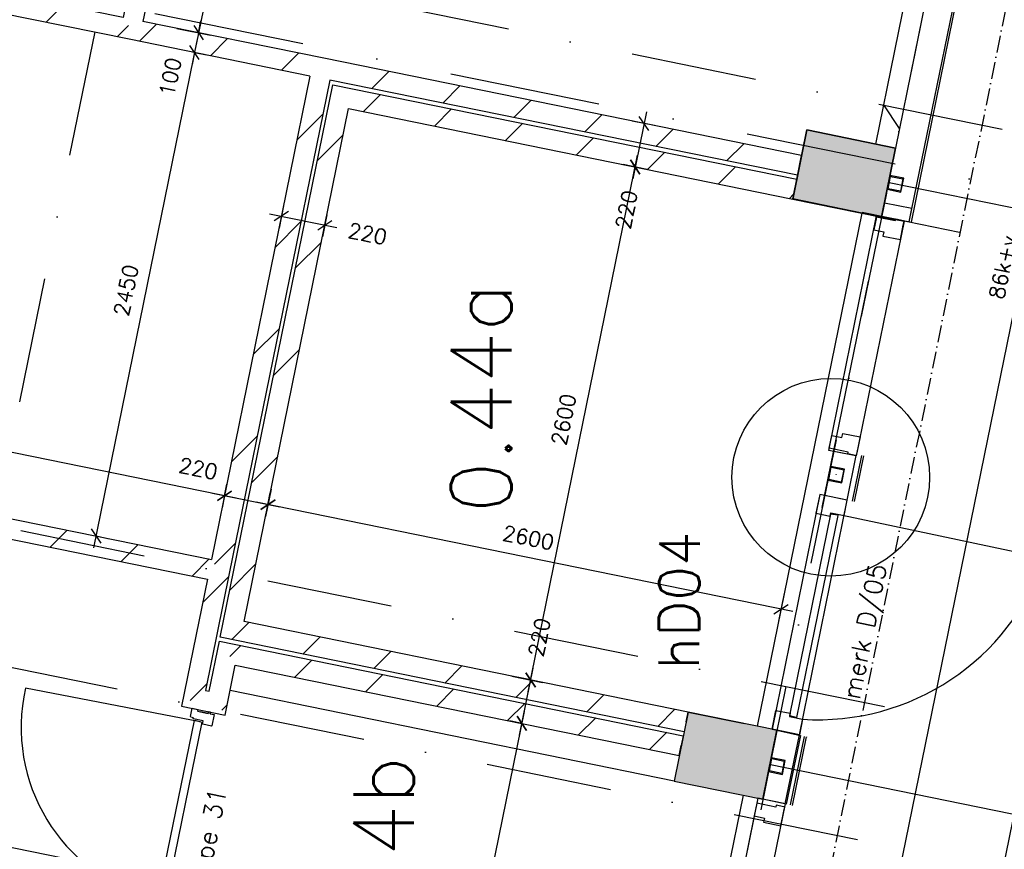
# Model space of a CAD drawing. Extents: x -33344 to 2055880, y -64816 to 121260.
# Tile 23 of 132: x 25347 to 30235, y 20539 to 24659. Entities that reach past the tile are written whole.
import ezdxf
from ezdxf.enums import TextEntityAlignment as Align

# ---------------------------------------------------------------- set-up
doc = ezdxf.new("R2010")
doc.units = 0
doc.header["$LTSCALE"] = 50
doc.header["$MEASUREMENT"] = 0
doc.header["$PDMODE"] = 3
doc.header["$PDSIZE"] = 0.1
for name, pattern in [('DASHDOT', [1, 0.5, -0.25, 0, -0.25]), ('DASHED', [0.75, 0.5, -0.25]), ('DD1', [2.66667, 1.66667, -0.5, 0, -0.5]), ('STRAM_0WT$1$DASHDOT', [25, 12.5, -6.25, 0, -6.25])]:
    doc.linetypes.add(name, pattern=pattern)
doc.layers.get('0').update_dxf_attribs({"linetype": 'CONTINUOUS'})
doc.layers.get('DEFPOINTS').update_dxf_attribs({"linetype": 'CONTINUOUS'})
for name, color, linetype in [('_BRANDCOMPART', 6, 'DASHDOT'), ('_DETAILNUMMERS', 4, 'CONTINUOUS'), ('_DETAILNUMMERSTEKST', 4, 'CONTINUOUS'), ('A--A22--_F123-', 9, 'CONTINUOUS'), ('A--A28--_F-2--', 7, 'CONTINUOUS'), ('A--A28--_F123-', 9, 'CONTINUOUS'), ('A--L21--', 3, 'CONTINUOUS'), ('A--L21A2_ISOLATIE', 1, 'CONTINUOUS'), ('A--L22--', 3, 'CONTINUOUS'), ('A--L22--_F-2--', 7, 'CONTINUOUS'), ('A--L28--', 7, 'CONTINUOUS'), ('A--L28--_F-2--', 7, 'CONTINUOUS'), ('A--L28--_F12--', 7, 'CONTINUOUS'), ('A--L31--', 2, 'CONTINUOUS'), ('A--L31--_F123-', 7, 'CONTINUOUS'), ('A--L32--', 7, 'CONTINUOUS'), ('A--L32--_F123-', 1, 'CONTINUOUS'), ('A--M$1A-_F123-', 1, 'CONTINUOUS'), ('A--M1$A-_F123-', 1, 'CONTINUOUS'), ('A--T$1A-_F123-_RN', 4, 'CONTINUOUS'), ('ATFA_B2--_ONDERH_25MM', 2, 'CONTINUOUS'), ('STRAM_0WT$0$A--L$7A-_STRA0', 1, 'STRAM_0WT$1$DASHDOT'), ('STRAM_0WT$1$A--T$7A8-_STRA', 8, 'STRAM_0WT$1$DASHDOT'), ('TEKSTKOZIJNMERK', 2, 'CONTINUOUS'), ('X--LR---_CP', 7, 'CONTINUOUS'), ('XREF', 7, 'CONTINUOUS')]:
    doc.layers.add(name, color=color, linetype=linetype)
doc.styles.add('ALFA-0_25', font='ROMANS')
doc.styles.add('B-01', font='SIMPLEX.SHX', dxfattribs={"width": 0.8, "height": 4.5})
doc.styles.add('HIEMSTRA', font='romans.shx')
doc.dimstyles.new('1OP2', dxfattribs={"dimscale": 30, "dimtxt": 2.5, "dimasz": 2, "dimexe": 2, "dimexo": 0, "dimgap": 2, "dimtad": 1, "dimdec": 0, "dimzin": 0, "dimtxsty": 'HIEMSTRA', "dimblk1": 'OBLIQUE', "dimblk2": 'OBLIQUE', "dimsah": 1, "dimcen": -3, "dimdle": 2, "dimclrd": 2, "dimclre": 2, "dimclrt": 3, "dimazin": 3, "dimtfac": 1, "dimtdec": 0, "dimtofl": 0, "dimtmove": 0, "dimatfit": 3, "dimtvp": 0.833333, "dimtolj": 1, "dimtzin": 0})
doc.dimstyles.new('STANDARD$0', dxfattribs={"dimscale": 30, "dimtxt": 2.5, "dimasz": 2, "dimexe": 2, "dimexo": 0, "dimgap": 2, "dimtad": 1, "dimdec": 0, "dimzin": 0, "dimtxsty": 'ALFA-0_25', "dimblk1": 'OBLIQUE', "dimblk2": 'OBLIQUE', "dimsah": 1, "dimcen": -3, "dimdle": 2, "dimclrd": 1, "dimclre": 1, "dimclrt": 2, "dimazin": 3, "dimtfac": 0.666667, "dimtofl": 0, "dimtmove": 0, "dimatfit": 3, "dimtvp": 0.833333, "dimtolj": 1, "dimtzin": 0})

# ---------------------------------------------------------------- blocks, each defined once
blk = doc.blocks.new('STRAM_0WT')
at = {"layer": 'STRAM_0WT$0$A--L$7A-_STRA0'}
for p, q in [((-45395.005, -8133.713), (-65209.382, -4097.495)), ((-45978.842, -10999.853), (-65793.219, -6963.635)), ((-46113.574, -11661.27), (-65845.637, -7641.82))]:
    blk.add_line(p, q, dxfattribs=at)
at = {"layer": 'STRAM_0WT$1$A--T$7A8-_STRA', "color": 8}
for p, q in [((-47404.652, 4600.571), (-56073.829, -37957.669)), ((-43474.365, 3799.966), (-52138.464, -38733.347))]:
    blk.add_line(p, q, dxfattribs=at)
blk = doc.blocks.new('_OBLIQUE')
at = {"color": 0, "linetype": 'BYBLOCK'}
blk.add_line((-0.5, -0.5), (0.5, 0.5), dxfattribs=at)
blk = doc.blocks.new('*D857')
at = {"layer": 'A--M1$A-_F123-', "color": 1}
for p, q in [((26595.1, 22328.1), (26567.3, 22191.8)), ((29185.7, 21719.7), (26520.5, 22262.6)), ((29142.7, 21809.2), (29115, 21672.8))]:
    blk.add_line(p, q, dxfattribs=at)
at = {"layer": 'DEFPOINTS', "color": 0}
for p in [(26595.1, 22328.1), (26579.3, 22250.6), (29142.7, 21809.2)]:
    blk.add_point(p, dxfattribs=at)
at = {"layer": 'A--M1$A-_F123-', "color": 1, "xscale": 60, "yscale": 60, "zscale": 60}
for p, rotation in [((26579.3, 22250.6), 168.486290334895), ((29126.9, 21731.6), 348.486290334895)]:
    blk.add_blockref('_OBLIQUE', p, dxfattribs=dict(at, rotation=rotation))
at = {"layer": 'A--M1$A-_F123-', "color": 2, "insert": (27872.6, 22086.6), "char_height": 75, "attachment_point": 5, "rotation": 348.4863, "style": 'ALFA-0_25'}
blk.add_mtext('\\A1;2600', dxfattribs=at)
blk = doc.blocks.new('*D858')
at = {"layer": 'A--M1$A-_F123-', "color": 1}
for p, q in [((27871.8, 21321.6), (28414.7, 23986.8)), ((28309.3, 23947.1), (28461.5, 23916.1)), ((27790.3, 21399.4), (27942.5, 21368.4))]:
    blk.add_line(p, q, dxfattribs=at)
at = {"layer": 'DEFPOINTS', "color": 0}
for p in [(28309.3, 23947.1), (28402.7, 23928), (27790.3, 21399.4)]:
    blk.add_point(p, dxfattribs=at)
at = {"layer": 'A--M1$A-_F123-', "color": 1, "xscale": 60, "yscale": 60, "zscale": 60}
for p, rotation in [((28402.7, 23928), 78.486290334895), ((27883.7, 21380.4), 258.486290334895)]:
    blk.add_blockref('_OBLIQUE', p, dxfattribs=dict(at, rotation=rotation))
at = {"layer": 'A--M1$A-_F123-', "color": 2, "insert": (28047.7, 22673.7), "char_height": 75, "attachment_point": 5, "rotation": 78.4863, "style": 'ALFA-0_25'}
blk.add_mtext('\\A1;2600', dxfattribs=at)
blk = doc.blocks.new('*D860')
at = {"layer": 'A--M1$A-_F123-', "color": 1}
for p, q in [((27851.8, 21223.6), (27466, 19329.7)), ((27839.8, 21164.8), (27781, 21176.8)), ((27478, 19388.4), (27419.2, 19400.4))]:
    blk.add_line(p, q, dxfattribs=at)
at = {"layer": 'DEFPOINTS', "color": 0}
for p in [(27839.8, 21164.8), (27478, 19388.4), (27478, 19388.4)]:
    blk.add_point(p, dxfattribs=at)
at = {"layer": 'A--M1$A-_F123-', "color": 1, "xscale": 60, "yscale": 60, "zscale": 60}
for p, rotation in [((27839.8, 21164.8), 78.48629033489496), ((27478, 19388.4), 258.486290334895)]:
    blk.add_blockref('_OBLIQUE', p, dxfattribs=dict(at, rotation=rotation))
at = {"layer": 'A--M1$A-_F123-', "color": 2, "insert": (27563.4, 20296.1), "char_height": 75, "attachment_point": 5, "rotation": 78.4863, "style": 'ALFA-0_25'}
blk.add_mtext('\\A1;1813', dxfattribs=at)
blk = doc.blocks.new('*D861')
at = {"layer": 'A--M1$A-_F123-', "color": 1}
for p, q in [((27827.8, 21106), (27895.7, 21439.1)), ((27883.7, 21380.4), (27824.9, 21392.3)), ((27839.8, 21164.8), (27898.6, 21152.8))]:
    blk.add_line(p, q, dxfattribs=at)
at = {"layer": 'DEFPOINTS', "color": 0}
for p in [(27883.7, 21380.4), (27883.7, 21380.4), (27839.8, 21164.8)]:
    blk.add_point(p, dxfattribs=at)
at = {"layer": 'A--M1$A-_F123-', "color": 1, "xscale": 60, "yscale": 60, "zscale": 60}
for p, rotation in [((27883.7, 21380.4), 78.486290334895), ((27839.8, 21164.8), 258.486290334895)]:
    blk.add_blockref('_OBLIQUE', p, dxfattribs=dict(at, rotation=rotation))
at = {"layer": 'A--M1$A-_F123-', "color": 2, "insert": (27926.9, 21592.4), "char_height": 75, "attachment_point": 5, "rotation": 78.4863, "style": 'ALFA-0_25'}
blk.add_mtext('\\A1;220', dxfattribs=at)
blk = doc.blocks.new('*D866')
at = {"layer": 'A--M1$A-_F123-', "color": 1}
for p, q in [((28458.6, 24202.4), (28390.7, 23869.2)), ((28497.9, 24133.2), (28387.8, 24155.6)), ((28454, 23917.6), (28343.9, 23940))]:
    blk.add_line(p, q, dxfattribs=at)
at = {"layer": 'DEFPOINTS', "color": 0}
for p in [(28497.9, 24133.2), (28402.7, 23928), (28454, 23917.6)]:
    blk.add_point(p, dxfattribs=at)
at = {"layer": 'A--M1$A-_F123-', "color": 1, "xscale": 60, "yscale": 60, "zscale": 60}
for p, rotation in [((28446.6, 24143.6), 78.48629033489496), ((28402.7, 23928), 258.486290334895)]:
    blk.add_blockref('_OBLIQUE', p, dxfattribs=dict(at, rotation=rotation))
at = {"layer": 'A--M1$A-_F123-', "color": 2, "insert": (28359.5, 23716), "char_height": 75, "attachment_point": 5, "rotation": 78.4863, "style": 'ALFA-0_25'}
blk.add_mtext('\\A1;220', dxfattribs=at)
blk = doc.blocks.new('*D867')
at = {"layer": 'A--M1$A-_F123-', "color": 1}
for p, q in [((26657, 23734.4), (26634.6, 23624.3)), ((26587.8, 23695.1), (26920.9, 23627.2)), ((26872.6, 23690.5), (26850.1, 23580.4))]:
    blk.add_line(p, q, dxfattribs=at)
at = {"layer": 'DEFPOINTS', "color": 0}
for p in [(26657, 23734.4), (26872.6, 23690.5), (26862.1, 23639.2)]:
    blk.add_point(p, dxfattribs=at)
at = {"layer": 'A--M1$A-_F123-', "color": 1, "xscale": 60, "yscale": 60, "zscale": 60}
for p, rotation in [((26646.6, 23683.1), 168.486290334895), ((26862.1, 23639.2), 348.486290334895)]:
    blk.add_blockref('_OBLIQUE', p, dxfattribs=dict(at, rotation=rotation))
at = {"layer": 'A--M1$A-_F123-', "color": 2, "insert": (27074.2, 23596), "char_height": 75, "attachment_point": 5, "rotation": 348.4863, "style": 'ALFA-0_25'}
blk.add_mtext('\\A1;220', dxfattribs=at)
blk = doc.blocks.new('BETON_KOLOM_NIEUW_350X450')
at = {"layer": 'A--A28--_F123-'}
blk.add_hatch(color=53, dxfattribs=at).paths.add_polyline_path([(174.3, 225), (174.3, -225), (-175.7, -225), (-175.7, 225)])
at = {"layer": 'A--L28--_F12--', "color": 3, "linetype": 'CONTINUOUS'}
blk.add_lwpolyline([(174.3, 225), (174.3, -225), (-175.7, -225), (-175.7, 225)], close=True, dxfattribs=at)
blk = doc.blocks.new('*D905')
at = {"layer": 'A--M$1A-_F123-', "color": 1, "linetype": 'CONTINUOUS'}
for p, q in [((29957.2, 19109.3), (31668.7, 27511.5)), ((31656.7, 27452.7), (31597.9, 27464.7)), ((29969.2, 19168.1), (29910.4, 19180.1))]:
    blk.add_line(p, q, dxfattribs=at)
at = {"layer": 'DEFPOINTS', "color": 0, "linetype": 'CONTINUOUS'}
for p in [(31656.7, 27452.7), (31656.7, 27452.7), (29969.2, 19168.1)]:
    blk.add_point(p, dxfattribs=at)
at = {"layer": 'A--M$1A-_F123-', "color": 1, "linetype": 'CONTINUOUS', "xscale": 60, "yscale": 60, "zscale": 60}
for p, rotation in [((31656.7, 27452.7), 78.48629033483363), ((29969.2, 19168.1), 258.4862903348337)]:
    blk.add_blockref('_OBLIQUE', p, dxfattribs=dict(at, rotation=rotation))
at = {"layer": 'A--M$1A-_F123-', "color": 2, "linetype": 'CONTINUOUS', "insert": (30717.4, 23329.9), "char_height": 75, "attachment_point": 5, "rotation": 78.4863, "style": 'ALFA-0_25'}
blk.add_mtext('\\A1;8455', dxfattribs=at)
blk = doc.blocks.new('*D906')
at = {"layer": 'A--M$1A-_F123-', "color": 1, "linetype": 'CONTINUOUS'}
for p, q in [((29467.2, 19209.1), (31178.8, 27611.3)), ((31166.8, 27552.5), (31108, 27564.5)), ((29479.2, 19267.9), (29420.4, 19279.9))]:
    blk.add_line(p, q, dxfattribs=at)
at = {"layer": 'DEFPOINTS', "color": 0, "linetype": 'CONTINUOUS'}
for p in [(31166.8, 27552.5), (31166.8, 27552.5), (29479.2, 19267.9)]:
    blk.add_point(p, dxfattribs=at)
at = {"layer": 'A--M$1A-_F123-', "color": 1, "linetype": 'CONTINUOUS', "xscale": 60, "yscale": 60, "zscale": 60}
for p, rotation in [((31166.8, 27552.5), 78.48629033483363), ((29479.2, 19267.9), 258.4862903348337)]:
    blk.add_blockref('_OBLIQUE', p, dxfattribs=dict(at, rotation=rotation))
at = {"layer": 'A--M$1A-_F123-', "color": 2, "linetype": 'CONTINUOUS', "insert": (30227.5, 23429.7), "char_height": 75, "attachment_point": 5, "rotation": 78.4863, "style": 'ALFA-0_25'}
blk.add_mtext('\\A1;86k+v', dxfattribs=at)
blk = doc.blocks.new('*D909')
at = {"layer": 'A--M$1A-_F123-', "color": 1, "linetype": 'CONTINUOUS'}
for p, q in [((27408.9, 1589.5), (33528.6, 31632.2)), ((33516.7, 31573.4), (33575.5, 31561.4)), ((27420.9, 1648.3), (27479.7, 1636.3))]:
    blk.add_line(p, q, dxfattribs=at)
at = {"layer": 'DEFPOINTS', "color": 0, "linetype": 'CONTINUOUS'}
for p in [(33516.7, 31573.4), (33516.7, 31573.4), (27420.9, 1648.3)]:
    blk.add_point(p, dxfattribs=at)
at = {"layer": 'A--M$1A-_F123-', "color": 1, "linetype": 'CONTINUOUS', "xscale": 60, "yscale": 60, "zscale": 60}
for p, rotation in [((33516.7, 31573.4), 78.48629033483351), ((27420.9, 1648.3), 258.4862903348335)]:
    blk.add_blockref('_OBLIQUE', p, dxfattribs=dict(at, rotation=rotation))
at = {"layer": 'A--M$1A-_F123-', "color": 2, "linetype": 'CONTINUOUS', "insert": (30373.2, 16630.3), "char_height": 75, "attachment_point": 5, "rotation": 78.4863, "style": 'ALFA-0_25'}
blk.add_mtext('\\A1;30540', dxfattribs=at)
blk = doc.blocks.new('*U1134')
at = {"layer": 'A--A22--_F123-', "linetype": 'CONTINUOUS'}
h = blk.add_hatch(dxfattribs=at)
h.set_pattern_fill('ALFALINE', color=256, scale=300, style=0)
h.set_pattern_definition([(45, (-24376.65, -22319.27), (-212.132, 212.132), [])])
h.paths.add_polyline_path([(0, 0), (10, 49), (1922.7, -340.6), (1961.7, -399.6), (1902.7, -438.6), (39, -59)])
at = {"layer": 'A--L22--_F-2--', "color": 3, "linetype": 'CONTINUOUS'}
for points in [[(10, 49), (10, 49), (1922.7, -340.6), (1922.7, -340.6)], [(39, -59), (39, -59), (1902.7, -438.6), (1902.7, -438.6)]]:
    blk.add_lwpolyline(points, dxfattribs=at)
blk = doc.blocks.new('*U1127')
at = {"layer": 'A--A22--_F123-', "linetype": 'CONTINUOUS'}
h = blk.add_hatch(dxfattribs=at)
h.set_pattern_fill('ALFALINE', color=256, scale=300, style=0)
h.set_pattern_definition([(45, (-29218.66, -23935.3), (-212.132, 212.132), [])])
h.paths.add_polyline_path([(0, 0), (-10, -49), (-2332.3, 424.1), (-2371.3, 483), (-2361.3, 532), (10, 49)])
at = {"layer": 'A--L22--_F-2--', "color": 3, "linetype": 'CONTINUOUS'}
for points in [[(0, 0), (10, 49), (-2361.3, 532), (-2361.3, 532)], [(0, 0), (-10, -49), (-2332.3, 424.1), (-2332.3, 424.1)]]:
    blk.add_lwpolyline(points, dxfattribs=at)
blk = doc.blocks.new('*U1126')
at = {"layer": 'A--A22--_F123-', "linetype": 'CONTINUOUS'}
h = blk.add_hatch(dxfattribs=at)
h.set_pattern_fill('ALFALINE', color=256, scale=300, style=0)
h.set_pattern_definition([(45, (-26338.36, -21919.67), (-212.132, 212.132), [])])
h.paths.add_polyline_path([(0, 0), (49, -10), (-69.5, -591.4), (-128.4, -630.5), (-187.4, -669.5), (-59, -39)])
at = {"layer": 'A--L22--_F-2--', "color": 3, "linetype": 'CONTINUOUS'}
for points in [[(-59, -39), (-59, -39), (-187.4, -669.5), (-187.4, -669.5)], [(49, -10), (49, -10), (-69.5, -591.4), (-69.5, -591.4)]]:
    blk.add_lwpolyline(points, dxfattribs=at)
blk = doc.blocks.new('*U1125')
at = {"layer": 'A--A22--_F123-', "linetype": 'CONTINUOUS'}
h = blk.add_hatch(dxfattribs=at)
h.set_pattern_fill('ALFALINE', color=256, scale=300, style=0)
h.set_pattern_definition([(45, (-26209.93, -21289.2), (-212.132, 212.132), [])])
h.paths.add_polyline_path([(0, 0), (-59, -39), (156.6, -82.9), (117.6, -24), (78.6, 35), (59, 39)])
at = {"layer": 'A--L22--_F-2--', "color": 3, "linetype": 'CONTINUOUS'}
for points in [[(59, 39), (59, 39), (78.6, 35), (78.6, 35)], [(-59, -39), (-59, -39), (156.6, -82.9), (156.6, -82.9)]]:
    blk.add_lwpolyline(points, dxfattribs=at)
blk = doc.blocks.new('*U1124')
at = {"layer": 'A--A22--_F123-', "linetype": 'CONTINUOUS'}
h = blk.add_hatch(dxfattribs=at)
h.set_pattern_fill('ALFALINE', color=256, scale=300, style=0)
h.set_pattern_definition([(45, (-26327.52, -21265.26), (-212.132, 212.132), [])])
h.paths.add_polyline_path([(0, 0), (39, -59), (89.6, 189.3), (50.6, 248.3), (11.6, 307.3), (-39, 59)])
at = {"layer": 'A--L22--_F-2--', "color": 3, "linetype": 'CONTINUOUS'}
for points in [[(-39, 59), (-39, 59), (11.6, 307.3), (11.6, 307.3)], [(39, -59), (39, -59), (89.6, 189.3), (89.6, 189.3)]]:
    blk.add_lwpolyline(points, dxfattribs=at)
blk = doc.blocks.new('*U1123')
at = {"layer": 'A--A22--_F123-', "linetype": 'CONTINUOUS'}
h = blk.add_hatch(dxfattribs=at)
h.set_pattern_fill('ALFALINE', color=256, scale=300, style=0)
h.set_pattern_definition([(45, (-26378.1, -21513.56), (-212.132, 212.132), [])])
h.paths.add_polyline_path([(0, 0), (-39, 59), (2263.7, -410.1), (2253.7, -459.1), (2243.7, -508.1), (39, -59)])
at = {"layer": 'A--L22--_F-2--', "color": 3, "linetype": 'CONTINUOUS'}
for points in [[(-39, 59), (-39, 59), (2263.7, -410.1), (2253.7, -459.1)], [(39, -59), (39, -59), (2243.7, -508.1), (2253.7, -459.1)]]:
    blk.add_lwpolyline(points, dxfattribs=at)
blk = doc.blocks.new('*U1122')
at = {"layer": 'A--A22--_F123-', "linetype": 'CONTINUOUS'}
h = blk.add_hatch(dxfattribs=at)
h.set_pattern_fill('ALFALINE', color=256, scale=300, style=0)
h.set_pattern_definition([(45, (-28655.78, -21172.06), (-212.132, 212.132), [])])
h.paths.add_polyline_path([(0, 0), (-10, -49), (-2312.7, 420.1), (-2253.7, 459.1), (-2194.8, 498.1), (10, 49)])
at = {"layer": 'A--L22--_F-2--', "color": 3, "linetype": 'CONTINUOUS'}
for points in [[(0, 0), (10, 49), (-2194.8, 498.1), (-2194.8, 498.1)], [(0, 0), (-10, -49), (-2312.7, 420.1), (-2312.7, 420.1)]]:
    blk.add_lwpolyline(points, dxfattribs=at)
blk = doc.blocks.new('*U1121')
at = {"layer": 'A--A22--_F123-', "linetype": 'CONTINUOUS'}
h = blk.add_hatch(dxfattribs=at)
h.set_pattern_fill('ALFALINE', color=256, scale=300, style=0)
h.set_pattern_definition([(45, (-26402.05, -21631.15), (-212.132, 212.132), [])])
h.paths.add_polyline_path([(0, 0), (-59, -39), (499.9, 2704.6), (538.9, 2645.7), (577.9, 2586.7), (59, 39)])
at = {"layer": 'A--L22--_F-2--', "color": 3, "linetype": 'CONTINUOUS'}
for points in [[(-59, -39), (-59, -39), (499.9, 2704.6), (499.9, 2704.6)], [(59, 39), (59, 39), (577.9, 2586.7), (577.9, 2586.7)]]:
    blk.add_lwpolyline(points, dxfattribs=at)
blk = doc.blocks.new('*U1120')
at = {"layer": 'A--A22--_F123-', "linetype": 'CONTINUOUS'}
h = blk.add_hatch(dxfattribs=at)
h.set_pattern_fill('ALFALINE', color=256, scale=300, style=0)
h.set_pattern_definition([(45, (-26940.98, -24276.82), (-212.132, 212.132), [])])
h.paths.add_polyline_path([(0, 0), (-39, 59), (2263.7, -410.1), (2253.7, -459.1), (2243.7, -508.1), (39, -59)])
at = {"layer": 'A--L22--_F-2--', "color": 3, "linetype": 'CONTINUOUS'}
for points in [[(-39, 59), (-39, 59), (2263.7, -410.1), (2253.7, -459.1)], [(39, -59), (39, -59), (2243.7, -508.1), (2253.7, -459.1)]]:
    blk.add_lwpolyline(points, dxfattribs=at)
blk = doc.blocks.new('*U1117')
at = {"layer": 'A--A22--_F123-', "linetype": 'CONTINUOUS'}
h = blk.add_hatch(dxfattribs=at)
h.set_pattern_fill('ALFALINE', color=256, scale=300, style=0)
h.set_pattern_definition([(45, (-25900, -24611.33), (-212.132, 212.132), [])])
h.paths.add_polyline_path([(0, 0), (-10, -49), (-976.9, 148), (-967, 197), (-957, 246), (-39, 59)])
at = {"layer": 'A--L22--_F-2--', "color": 3, "linetype": 'CONTINUOUS'}
for points in [[(-39, 59), (-39, 59), (-957, 246), (-967, 197)], [(-10, -49), (-10, -49), (-976.9, 148), (-967, 197)]]:
    blk.add_lwpolyline(points, dxfattribs=at)
blk = doc.blocks.new('*U1116')
at = {"layer": 'A--A22--_F123-', "linetype": 'CONTINUOUS'}
h = blk.add_hatch(dxfattribs=at)
h.set_pattern_fill('ALFALINE', color=256, scale=300, style=0)
h.set_pattern_definition([(45, (-26847.35, -24418.35), (-212.132, 212.132), [])])
h.paths.add_polyline_path([(0, 0), (39, -59), (-460, -2508.7), (-509, -2498.7), (-548, -2439.7), (-59, -39)])
at = {"layer": 'A--L22--_F-2--', "color": 3, "linetype": 'CONTINUOUS'}
for points in [[(-59, -39), (-59, -39), (-548, -2439.7), (-548, -2439.7)], [(39, -59), (39, -59), (-460, -2508.7), (-460, -2508.7)]]:
    blk.add_lwpolyline(points, dxfattribs=at)
blk = doc.blocks.new('*U1115')
at = {"layer": 'A--A22--_F123-', "linetype": 'CONTINUOUS'}
h = blk.add_hatch(dxfattribs=at)
h.set_pattern_fill('ALFALINE', color=256, scale=300, style=0)
h.set_pattern_definition([(45, (-25974.86, -24978.78), (-212.132, 212.132), [])])
h.paths.add_polyline_path([(0, 0), (49, -10), (-15.9, -328.4), (-74.9, -367.5), (-113.9, -308.5), (-59, -39)])
at = {"layer": 'A--L22--_F-2--', "color": 3, "linetype": 'CONTINUOUS'}
for points in [[(-59, -39), (-59, -39), (-113.9, -308.5), (-113.9, -308.5)], [(49, -10), (49, -10), (-15.9, -328.4), (-15.9, -328.4)]]:
    blk.add_lwpolyline(points, dxfattribs=at)
blk = doc.blocks.new('*U1114')
at = {"layer": 'A--A22--_F123-', "linetype": 'CONTINUOUS'}
h = blk.add_hatch(dxfattribs=at)
h.set_pattern_fill('ALFALINE', color=256, scale=300, style=0)
h.set_pattern_definition([(45, (-26847.35, -24418.35), (-212.132, 212.132), [])])
h.paths.add_polyline_path([(0, 0), (-59, -39), (-957.3, 144), (-947.3, 193), (-888.4, 232), (10, 49)])
at = {"layer": 'A--L22--_F-2--', "color": 3, "linetype": 'CONTINUOUS'}
for points in [[(10, 49), (10, 49), (-888.4, 232), (-888.4, 232)], [(-59, -39), (-59, -39), (-957.3, 144), (-957.3, 144)]]:
    blk.add_lwpolyline(points, dxfattribs=at)
blk = doc.blocks.new('*D969')
at = {"layer": 'A--M$1A-_F123-', "color": 2}
for p, q in [((28148.3, 33986.4), (26223.1, 24535.3)), ((28028.1, 33949.6), (28195.1, 33915.6)), ((26126.8, 24616.1), (26293.8, 24582.1))]:
    blk.add_line(p, q, dxfattribs=at)
at = {"layer": 'DEFPOINTS', "color": 0}
for p in [(28028.1, 33949.6), (26126.8, 24616.1), (26235.1, 24594.1)]:
    blk.add_point(p, dxfattribs=at)
at = {"layer": 'A--M$1A-_F123-', "color": 2, "xscale": 60, "yscale": 60, "zscale": 60}
for p, rotation in [((28136.3, 33927.6), 78.48629033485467), ((26235.1, 24594.1), 258.4862903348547)]:
    blk.add_blockref('_OBLIQUE', p, dxfattribs=dict(at, rotation=rotation))
at = {"layer": 'A--M$1A-_F123-', "color": 3, "insert": (27090.1, 29280.3), "char_height": 75, "attachment_point": 5, "rotation": 78.4863, "style": 'HIEMSTRA'}
blk.add_mtext('\\A1;9525', dxfattribs=at)
blk = doc.blocks.new('*D970')
at = {"layer": 'A--M$1A-_F123-', "color": 2}
for p, q in [((26235.1, 24594.1), (26247, 24652.9)), ((26126.8, 24616.1), (26293.8, 24582.1)), ((26215.1, 24496.1), (26203.1, 24437.3)), ((26215.1, 24496.1), (26273.9, 24484.1))]:
    blk.add_line(p, q, dxfattribs=at)
at = {"layer": 'DEFPOINTS', "color": 0}
for p in [(26126.8, 24616.1), (26215.1, 24496.1), (26215.1, 24496.1)]:
    blk.add_point(p, dxfattribs=at)
at = {"layer": 'A--M$1A-_F123-', "color": 2, "xscale": 60, "yscale": 60, "zscale": 60}
for p, rotation in [((26235.1, 24594.1), 258.4862903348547), ((26215.1, 24496.1), 78.48629033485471)]:
    blk.add_blockref('_OBLIQUE', p, dxfattribs=dict(at, rotation=rotation))
at = {"layer": 'A--M$1A-_F123-', "color": 3, "insert": (26094.4, 24374.8), "char_height": 75, "attachment_point": 5, "rotation": 78.4863, "style": 'HIEMSTRA'}
blk.add_mtext('\\A1;100', dxfattribs=at)
blk = doc.blocks.new('*D971')
at = {"layer": 'A--M$1A-_F123-', "color": 2}
for p, q in [((26227.1, 24554.9), (25714.1, 22036.6)), ((26215.1, 24496.1), (26273.9, 24484.1)), ((25726.1, 22095.4), (25784.9, 22083.4))]:
    blk.add_line(p, q, dxfattribs=at)
at = {"layer": 'DEFPOINTS', "color": 0}
for p in [(26215.1, 24496.1), (25726.1, 22095.4), (25726.1, 22095.4)]:
    blk.add_point(p, dxfattribs=at)
at = {"layer": 'A--M$1A-_F123-', "color": 2, "xscale": 60, "yscale": 60, "zscale": 60}
for p, rotation in [((26215.1, 24496.1), 78.48629033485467), ((25726.1, 22095.4), 258.4862903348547)]:
    blk.add_blockref('_OBLIQUE', p, dxfattribs=dict(at, rotation=rotation))
at = {"layer": 'A--M$1A-_F123-', "color": 3, "insert": (25875, 23315.2), "char_height": 75, "attachment_point": 5, "rotation": 78.4863, "style": 'HIEMSTRA'}
blk.add_mtext('\\A1;2450', dxfattribs=at)
blk = doc.blocks.new('*D972')
at = {"layer": 'A--M$1A-_F123-', "color": 2}
for p, q in [((26363.7, 22294.5), (26375.7, 22353.3)), ((26638.1, 22238.6), (26304.9, 22306.5)), ((26579.3, 22250.6), (26591.2, 22309.4))]:
    blk.add_line(p, q, dxfattribs=at)
at = {"layer": 'DEFPOINTS', "color": 0}
for p in [(26363.7, 22294.5), (26363.7, 22294.5), (26579.3, 22250.6)]:
    blk.add_point(p, dxfattribs=at)
at = {"layer": 'A--M$1A-_F123-', "color": 2, "xscale": 60, "yscale": 60, "zscale": 60}
for p, rotation in [((26363.7, 22294.5), 168.4862903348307), ((26579.3, 22250.6), 348.4862903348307)]:
    blk.add_blockref('_OBLIQUE', p, dxfattribs=dict(at, rotation=rotation))
at = {"layer": 'A--M$1A-_F123-', "color": 3, "insert": (26233.7, 22430), "char_height": 75, "attachment_point": 5, "rotation": 348.4863, "style": 'HIEMSTRA'}
blk.add_mtext('\\A1;220', dxfattribs=at)
blk = doc.blocks.new('*D973')
at = {"layer": 'A--M$1A-_F123-', "color": 2}
for p, q in [((20712.7, 23445.6), (20724.7, 23504.4)), ((26422.5, 22282.5), (20654, 23457.6)), ((26363.7, 22294.5), (26351.7, 22235.7))]:
    blk.add_line(p, q, dxfattribs=at)
at = {"layer": 'DEFPOINTS', "color": 0}
for p in [(20712.7, 23445.6), (20712.7, 23445.6), (26363.7, 22294.5)]:
    blk.add_point(p, dxfattribs=at)
at = {"layer": 'A--M$1A-_F123-', "color": 2, "xscale": 60, "yscale": 60, "zscale": 60}
for p, rotation in [((20712.7, 23445.6), 168.4862903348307), ((26363.7, 22294.5), 348.4862903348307)]:
    blk.add_blockref('_OBLIQUE', p, dxfattribs=dict(at, rotation=rotation))
at = {"layer": 'A--M$1A-_F123-', "color": 3, "insert": (23557.7, 22965.6), "char_height": 75, "attachment_point": 5, "rotation": 348.4863, "style": 'HIEMSTRA'}
blk.add_mtext('\\A1;5767', dxfattribs=at)
blk = doc.blocks.new('*D983')
at = {"layer": 'A--M$1A-_F123-', "color": 2}
for p, q in [((22643.9, 20902.4), (22690.8, 21135.1)), ((26038.6, 20399), (22620.2, 21088.1)), ((25944.7, 20236.9), (25991.6, 20469.6))]:
    blk.add_line(p, q, dxfattribs=at)
at = {"layer": 'DEFPOINTS', "color": 0}
for p in [(22679, 21076.3), (22643.9, 20902.4), (25944.7, 20236.9)]:
    blk.add_point(p, dxfattribs=at)
at = {"layer": 'A--M$1A-_F123-', "color": 2, "xscale": 60, "yscale": 60, "zscale": 60}
for p, rotation in [((22679, 21076.3), 168.6016311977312), ((25979.7, 20410.8), 348.6016311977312)]:
    blk.add_blockref('_OBLIQUE', p, dxfattribs=dict(at, rotation=rotation))
at = {"layer": 'A--M$1A-_F123-', "color": 3, "insert": (24348.6, 20839.1), "char_height": 75, "attachment_point": 5, "rotation": 348.6016, "style": 'HIEMSTRA'}
blk.add_mtext('\\A1;3367', dxfattribs=at)
blk = doc.blocks.new('Q020607-')
at = {"layer": 'A--A28--_F-2--', "color": 3}
for points in [[(-31.4, 31.5), (-35, -34.9), (-35, 35.1)], [(-31.4, 31.5), (-35, 35.1), (35, 35.1)], [(-31.4, 31.5), (-31.4, -31.3), (-35, -34.9)], [(35, 35.1), (31.4, 31.5), (-31.4, 31.5)], [(35, 35.1), (35, -34.9), (31.4, 31.5)], [(35, -34.9), (31.4, -31.3), (31.4, 31.5)], [(35, -34.9), (-35, -34.9), (-31.4, -31.3)], [(35, -34.9), (-31.4, -31.3), (31.4, -31.3)]]:
    blk.add_solid(points, dxfattribs=at)
at = {"layer": 'A--L28--_F-2--', "color": 3, "linetype": 'CONTINUOUS'}
blk.add_lwpolyline([(-35, -34.9), (-31.4, -31.3), (-31.4, 31.5), (31.4, 31.5), (31.4, -31.3), (-31.4, -31.3), (-35, -34.9), (35, -34.9), (35, 35.1), (-35, 35.1)], close=True, dxfattribs=at)
at = {"layer": 'X--LR---_CP', "color": 4, "linetype": 'CONTINUOUS'}
for p in [(-35, 0.1), (0, 0), (35, 0.1)]:
    blk.add_point(p, dxfattribs=at)
blk = doc.blocks.new('DETAILNR')
at = {"layer": '_DETAILNUMMERS'}
blk.add_circle((32.9, -23.2), 490.7, dxfattribs=at)
at = {"layer": 'X--LR---_CP'}
blk.add_point((0, 0), dxfattribs=at)
at = {"layer": '_DETAILNUMMERSTEKST', "style": 'ALFA-0_25'}
blk.add_attdef('DETAILNR', text='', height=200, rotation=90, dxfattribs=at).set_placement((-618.4, 223.8), align=Align.RIGHT)

msp = doc.modelspace()

# ---------------------------------------------------------------- hatches: boundary and pattern name
at = {"layer": 'A--L21A2_ISOLATIE', "linetype": 'CONTINUOUS', "ltscale": 10}
msp.add_hatch(color=53, dxfattribs=at).paths.add_polyline_path([(29036.8, 20788.3), (29106.7, 21131.2), (28665.8, 21221.1), (28595.9, 20878.1)])

# ---------------------------------------------------------------- linework, layer by layer
at = {"linetype": 'CONTINUOUS'}
msp.add_line((29888.1, 24967.4), (29773.1, 24402.5), dxfattribs=at)
at = {"layer": '_BRANDCOMPART', "ltscale": 30}
msp.add_lwpolyline([(22385.7, 31507.4), (27208.8, 30535.2), (26018, 24689.4), (31127.9, 23651.8), (31127.9, 23651.8)], dxfattribs=at)
at = {"layer": 'A--L21--', "color": 4, "linetype": 'CONTINUOUS'}
for points in [[(29498.7, 22494.7), (29453.7, 22273.4), (29343.9, 22295.8), (29388.8, 22516.1)], [(29216.3, 21108.2), (29146.4, 20765.2), (29036.7, 20787.6), (29106.6, 21130.5)]]:
    msp.add_lwpolyline(points, close=True, dxfattribs=at)
at = {"layer": 'A--L21A2_ISOLATIE', "linetype": 'CONTINUOUS', "ltscale": 10}
for p, q in [((29254.6, 24111.7), (29695.5, 24021.9)), ((29254.6, 24111.7), (29695.5, 24021.9)), ((29527.7, 23698.9), (29008.7, 21151.2)), ((28665.8, 21221.1), (28946.2, 21163.9)), ((28938.8, 20808.2), (28646.9, 19374.9))]:
    msp.add_line(p, q, dxfattribs=at)
at = {"layer": 'A--L21A2_ISOLATIE', "color": 2, "linetype": 'CONTINUOUS', "ltscale": 10}
msp.add_lwpolyline([(29597.5, 24041.8), (29881, 25433.3), (29979, 25413.3), (29695.5, 24021.9)], dxfattribs=at)
at = {"layer": 'A--L21A2_ISOLATIE', "linetype": 'CONTINUOUS', "ltscale": 10}
for points in [[(29625.7, 23678.9), (29695.5, 24021.9), (29254.6, 24111.7), (29184.7, 23768.7)], [(29036.8, 20788.3), (29106.7, 21131.2), (28665.8, 21221.1), (28595.9, 20878.1)]]:
    msp.add_lwpolyline(points, close=True, dxfattribs=at)
at = {"layer": 'A--L31--', "linetype": 'DD1'}
msp.add_line((31226.8, 29546.9), (29146.7, 19335.7), dxfattribs=at)
at = {"layer": 'A--L31--', "linetype": 'CONTINUOUS'}
msp.add_line((28595.9, 20878.1), (26391.2, 21327.2), dxfattribs=at)
msp.add_lwpolyline([(29763.7, 23655.2), (29777.1, 23720.8), (29639.9, 23748.8), (29626.5, 23683.1)], close=True, dxfattribs=at)
at = {"layer": 'A--L31--', "color": 2, "linetype": 'CONTINUOUS'}
for points in [[(29600.2, 23679.3), (29587.3, 23615.6), (29637.2, 23605.4), (29633, 23584.8), (29719.3, 23567.3), (29733.8, 23638.8), (29737.7, 23657.9), (29734.3, 23661.1), (29696.1, 23668.9), (29694.3, 23660.1)], [(29366.3, 22530.9), (29379.3, 22594.6), (29429.3, 22584.4), (29433.4, 22605), (29519.5, 22587.4), (29504.9, 22515.9), (29500.5, 22494.4), (29496.8, 22495.1), (29458.6, 22502.9), (29460.4, 22511.7)], [(29007.2, 20768.5), (28994.3, 20704.9), (29044.2, 20694.7), (29040, 20674.1), (29126.3, 20656.5), (29140.8, 20728.1), (29145.2, 20749.6), (29141.3, 20750.4), (29103.1, 20758.2), (29101.3, 20749.4)]]:
    msp.add_lwpolyline(points, close=True, dxfattribs=at)
at = {"layer": 'A--L31--_F123-', "color": 1, "linetype": 'CONTINUOUS'}
for p, q in [((29715.2, 24118.2), (29637.2, 24236.1)), ((29626.5, 23683.1), (30013.6, 23603.6)), ((28994.3, 20704.9), (28732.5, 19420))]:
    msp.add_line(p, q, dxfattribs=at)
at = {"layer": 'A--L31--_F123-', "color": 2, "linetype": 'CONTINUOUS'}
for p, q in [((26194.4, 21198.1), (26202.9, 21239.6)), ((26202.9, 21239.6), (26232.3, 21233.6)), ((26232.3, 21233.6), (26230.5, 21224.8)), ((26230.5, 21224.8), (26283.4, 21214)), ((26283.4, 21214), (26244.2, 21222)), ((26283.4, 21214), (26285.2, 21222.8)), ((26285.2, 21222.8), (26283.4, 21214)), ((26285.2, 21222.8), (26295, 21220.9)), ((26295, 21220.9), (26285.2, 21222.8)), ((26295, 21220.9), (26293.2, 21212)), ((26293.2, 21212), (26295, 21220.9)), ((26196.1, 21195.6), (26194.4, 21198.1)), ((26209.7, 21192.8), (26196.1, 21195.6)), ((26208.7, 21188.1), (26209.7, 21192.8)), ((26209.3, 21187.3), (26208.7, 21188.1)), ((26258.6, 21177.2), (26209.3, 21187.3)), ((26255.3, 21161.3), (26258.6, 21177.2)), ((26293.2, 21212), (26312.8, 21208)), ((26312.8, 21208), (26301.7, 21153.3)), ((26255.9, 21160.5), (26255.3, 21161.3)), ((26299.1, 21151.6), (26255.9, 21160.5)), ((26301.7, 21153.3), (26299.1, 21151.6))]:
    msp.add_line(p, q, dxfattribs=at)
at = {"layer": 'A--L31--_F123-', "color": 1, "linetype": 'CONTINUOUS'}
for points in [[(29737.7, 23657.9), (29500.2, 22492.7), (29364, 22520.5), (29601.5, 23685.7)], [(29218.4, 21108.5), (29455.6, 22273.8), (29319.3, 22301.5), (29082.2, 21136.2)], [(28869.8, 19397.3), (29148.3, 20764.9), (29012.3, 20793.3), (28733.6, 19425)]]:
    msp.add_lwpolyline(points, close=True, dxfattribs=at)
at = {"layer": 'A--L31--_F123-', "color": 2, "linetype": 'CONTINUOUS'}
for points in [[(29374.3, 22210.7), (29440, 22197.3), (29455.6, 22273.8), (29319.3, 22301.5), (29300.4, 22208.4), (29370.9, 22194)], [(29206.1, 21193.6), (29265.4, 21485.7), (29410.2, 22196.6), (29409, 22198.2), (29372.8, 22203.2), (29169.4, 21203.7)], [(29168.3, 21198.3), (29234, 21184.9), (29218.4, 21108.5), (29082.2, 21136.2), (29101.2, 21229.3), (29171.7, 21214.9)]]:
    msp.add_lwpolyline(points, close=True, dxfattribs=at)
at = {"layer": 'A--L31--_F123-', "color": 2, "linetype": 'CONTINUOUS', "elevation": 84}
msp.add_lwpolyline([(26029.8, 20274.7), (26069.3, 20468.8), (26214.2, 21179.7), (26215.9, 21180.7), (26251.2, 21171.1), (26067.6, 20269.6)], close=True, dxfattribs=at)
at = {"layer": 'A--L32--', "color": 1}
for p, q in [((31421.4, 23491.4), (29664.1, 23849.4)), ((30714.8, 20624.1), (29075.1, 20958.1))]:
    msp.add_line(p, q, dxfattribs=at)
at = {"layer": 'A--L32--', "color": 1, "linetype": 'CONTINUOUS'}
for p, q in [((29432.1, 22199), (30435.9, 21986.1)), ((26243.4, 21172.7, 84), (25375.7, 21339.3))]:
    msp.add_line(p, q, dxfattribs=at)
for centre, radius, start, end in [((29309.4, 22374.1), 1191.5, 266.362, 340.9993), ((26236.6, 21145), 882.5, 167.2816, 255.1124)]:
    msp.add_arc(centre, radius, start, end, dxfattribs=at)
at = {"layer": 'A--L32--_F123-', "color": 1}
msp.add_line((29331.6, 22236.2), (29561.7, 23361.4), dxfattribs=at)
at = {"layer": 'ATFA_B2--_ONDERH_25MM', "linetype": 'CONTINUOUS', "ltscale": 10}
for p, q in [((29763.7, 23655.2), (30190.4, 25749.9)), ((29773.8, 23652.9), (30200.2, 25747.9)), ((29528.9, 23702.8), (29773.8, 23652.9)), ((29481.8, 22268.4), (29527.4, 22494.5)), ((29492.1, 22266.3), (29537.3, 22492.5)), ((29174.4, 20759.4), (29243, 21099.2)), ((29184.6, 20757.3), (29253, 21097.1))]:
    msp.add_line(p, q, dxfattribs=at)
msp.add_lwpolyline([(29106.7, 21131.2), (29223.8, 21104), (29151.8, 20764.2), (29036.8, 20788.3)], close=True, dxfattribs=at)
at = {"layer": 'X--LR---_CP'}
for p in [(29261.9, 21140.7), (29261.9, 21140.7), (29253, 21097.1)]:
    msp.add_point(p, dxfattribs=at)

# ---------------------------------------------------------------- block references
at = {"rotation": 78.486290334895}
msp.add_blockref('BETON_KOLOM_NIEUW_350X450', (29440.3, 23896), dxfattribs=at)
at = {"layer": 'A--L21A2_ISOLATIE', "linetype": 'CONTINUOUS', "ltscale": 10}
ref = msp.add_blockref('DETAILNR', (29341.2, 22410.2), dxfattribs=dict(at, rotation=359.4938626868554))
ref.add_attrib('DETAILNR', 'hD04', dxfattribs={"layer": '_DETAILNUMMERSTEKST', "height": 200, "rotation": 89.4939, "style": 'ALFA-0_25'}).set_placement((28724.8, 22116.5), align=Align.RIGHT)
at = {"layer": 'A--L22--'}
for name, p in [('*U1115', (25974.9, 24978.8)), ('*U1117', (25900, 24611.3)), ('*U1114', (26847.3, 24418.4)), ('*U1127', (29218.7, 23935.3)), ('*U1116', (26847.3, 24418.4)), ('*U1121', (26402.1, 21631.1)), ('*U1120', (26941, 24276.8)), ('*U1134', (24376.7, 22319.3)), ('*U1126', (26338.4, 21919.7)), ('*U1122', (28655.8, 21172.1)), ('*U1124', (26327.5, 21265.3)), ('*U1123', (26378.1, 21513.6)), ('*U1125', (26209.9, 21289.2))]:
    msp.add_blockref(name, p, dxfattribs=at)
at = {"layer": 'A--L28--', "rotation": 258.486290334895}
for p in [(29695, 23844.1), (29400.8, 22399.8), (29106, 20952.8)]:
    msp.add_blockref('Q020607-', p, dxfattribs=at)
at = {"layer": 'XREF', "linetype": 'DASHED', "ltscale": 20}
msp.add_blockref('STRAM_0WT', (75619.4, 32246.9), dxfattribs=at)

# ---------------------------------------------------------------- texts
at = {"layer": 'A--T$1A-_F123-_RN', "style": 'ALFA-0_25'}
for s, p in [('0.44a', (27788.3, 22208.7)), ('0.44b', (27303.7, 19860))]:
    msp.add_text(s, height=300, rotation=90, dxfattribs=at).set_placement(p)
at = {"layer": 'TEKSTKOZIJNMERK', "style": 'B-01'}
for s, p in [('merk D/05', (29516.5, 21277.7, -1)), ('type 31', (26281.9, 20375.6))]:
    msp.add_text(s, height=90, rotation=78.4863, dxfattribs=at).set_placement(p)

# ---------------------------------------------------------------- dimensions: what is measured, and where the dimension line sits
at = {"layer": 'A--M$1A-_F123-'}
for p1, p2, distance, picture, middle in [((28028.1, 33949.6), (26126.8, 24616.1), 110.4, '*D969', (27090.1, 29280.3)), ((25944.7, 20236.9), (22643.9, 20902.4), -177.4, '*D983', (24348.6, 20839.1))]:
    dim = msp.add_aligned_dim(p1=p1, p2=p2, distance=distance, dimstyle='1OP2', dxfattribs=at)
    dim.commit()
    dim.dimension.update_dxf_attribs({"geometry": picture, "text_midpoint": middle})
at = {"layer": 'A--M$1A-_F123-', "linetype": 'CONTINUOUS'}
for p1, p2, picture, middle in [((27420.9, 1648.3), (33516.7, 31573.4), '*D909', (30373.2, 16630.3)), ((29969.2, 19168.1), (31656.7, 27452.7), '*D905', (30717.4, 23329.9))]:
    dim = msp.add_aligned_dim(p1=p1, p2=p2, distance=0, dimstyle='STANDARD$0', dxfattribs=at)
    dim.commit()
    dim.dimension.update_dxf_attribs({"geometry": picture, "text_midpoint": middle})
dim = msp.add_aligned_dim(p1=(29479.2, 19267.9), p2=(31166.8, 27552.5), distance=0, text='86k+v', dimstyle='STANDARD$0', dxfattribs=at)
dim.commit()
dim.dimension.update_dxf_attribs({"geometry": '*D906', "text_midpoint": (30227.5, 23429.7)})
at = {"layer": 'A--M$1A-_F123-'}
for base, p1, p2, angle, picture, middle, dimtype in [((26215.1, 24496.1), (26126.8, 24616.1), (26215.1, 24496.1), 78.4863, '*D970', (26094.4, 24374.8), 160), ((26363.7, 22294.5), (26579.3, 22250.6), (26363.7, 22294.5), 168.4863, '*D972', (26233.7, 22430), 161)]:
    dim = msp.add_linear_dim(base=base, p1=p1, p2=p2, angle=angle, dimstyle='1OP2', dxfattribs=at)
    dim.commit()
    dim.dimension.update_dxf_attribs({"geometry": picture, "text_midpoint": middle, "dimtype": dimtype})
for base, p1, p2, angle, picture, middle in [((25726.1, 22095.4), (26215.1, 24496.1), (25726.1, 22095.4), 78.4863, '*D971', (25875, 23315.2)), ((20712.7, 23445.6), (26363.7, 22294.5), (20712.7, 23445.6), 348.4863, '*D973', (23557.7, 22965.6))]:
    dim = msp.add_linear_dim(base=base, p1=p1, p2=p2, angle=angle, dimstyle='1OP2', dxfattribs=at)
    dim.commit()
    dim.dimension.update_dxf_attribs({"geometry": picture, "text_midpoint": middle})
at = {"layer": 'A--M1$A-_F123-', "color": 1}
for base, p1, p2, angle, picture, middle in [((28402.7, 23928), (28497.9, 24133.2), (28454, 23917.6), 78.4863, '*D866', (28359.5, 23716)), ((26862.1, 23639.2), (26657, 23734.4), (26872.6, 23690.5), 168.4863, '*D867', (27074.2, 23596)), ((27883.7, 21380.4), (27839.8, 21164.8), (27883.7, 21380.4), 78.4863, '*D861', (27926.9, 21592.4))]:
    dim = msp.add_linear_dim(base=base, p1=p1, p2=p2, angle=angle, dimstyle='STANDARD$0', dxfattribs=at)
    dim.commit()
    dim.dimension.update_dxf_attribs({"geometry": picture, "text_midpoint": middle, "dimtype": 160})
at = {"layer": 'A--M1$A-_F123-'}
for base, p1, p2, angle, picture, middle in [((28402.7, 23928), (27790.3, 21399.4), (28309.3, 23947.1), 78.4863, '*D858', (28047.7, 22673.7)), ((26579.3, 22250.6), (29142.7, 21809.2), (26595.1, 22328.1), 168.4863, '*D857', (27872.6, 22086.6))]:
    dim = msp.add_linear_dim(base=base, p1=p1, p2=p2, angle=angle, dimstyle='STANDARD$0', dxfattribs=at)
    dim.commit()
    dim.dimension.update_dxf_attribs({"geometry": picture, "text_midpoint": middle})
at = {"layer": 'A--M1$A-_F123-', "color": 1}
dim = msp.add_linear_dim(base=(27478, 19388.4), p1=(27839.8, 21164.8), p2=(27478, 19388.4), angle=78.4863, dimstyle='STANDARD$0', dxfattribs=at)
dim.commit()
dim.dimension.update_dxf_attribs({"geometry": '*D860', "text_midpoint": (27563.4, 20296.1)})

doc.saveas('drawing.dxf')
